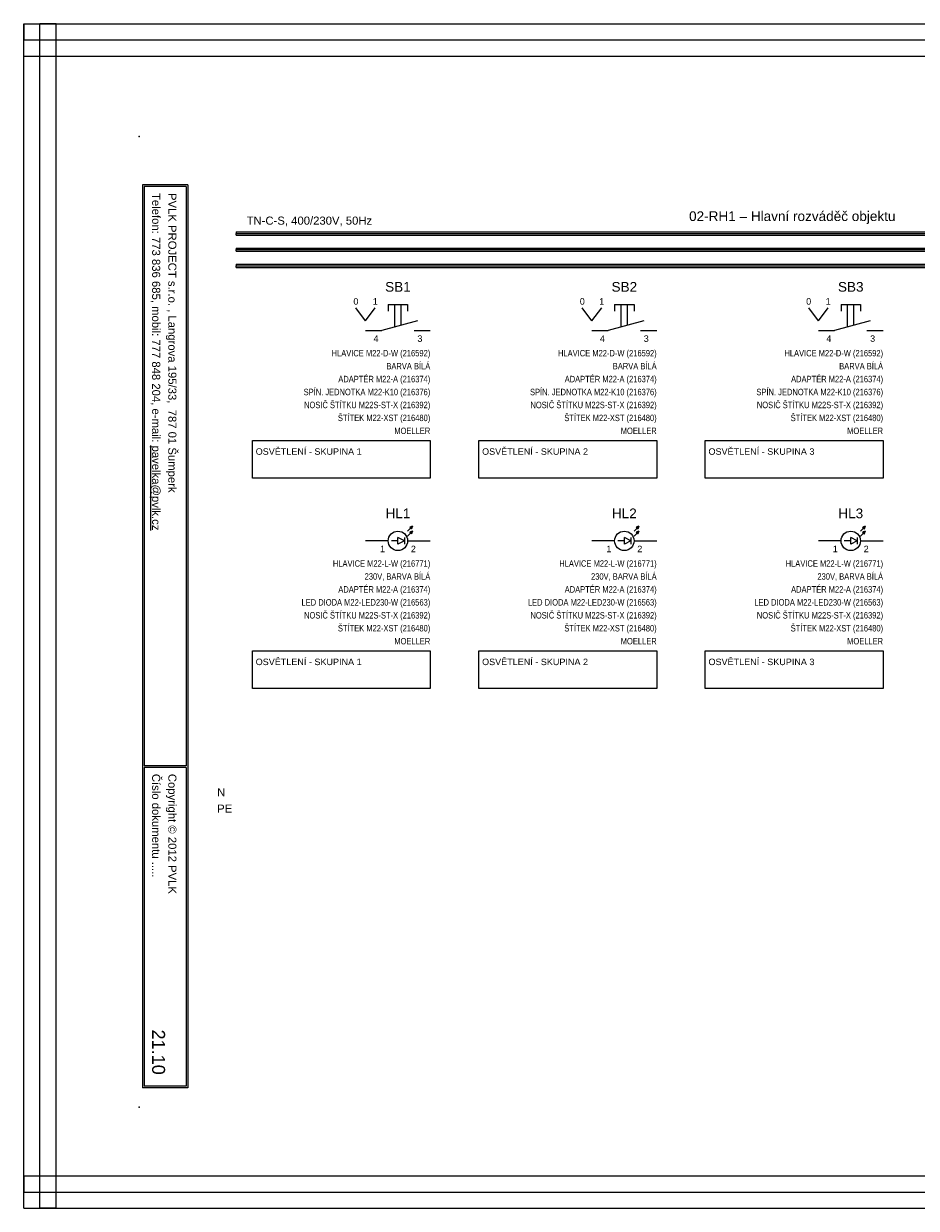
# Model space of a CAD drawing. Extents: x -721 to 7843, y 2912 to 4139.
# Tile 19 of 32: x 4114 to 4390, y 3359 to 3725. Entities that reach past the tile are written whole.
import ezdxf
from ezdxf.enums import TextEntityAlignment as Align

# ---------------------------------------------------------------- set-up
doc = ezdxf.new("R2010")
doc.units = 0
doc.header["$MEASUREMENT"] = 0
doc.linetypes.add('ČERCHOVANÁ2', pattern=[11, 8, -1, 1, -1])
for name, color, linetype in [('1-KRESBA', 7, 'Continuous'), ('__Bílá', 7, 'Continuous'), ('__Oranžová', 30, 'Continuous'), ('__Rudá 010', 10, 'Continuous'), ('__Svmodrá', 4, 'Continuous'), ('__Vínová 220', 220, 'Continuous'), ('__Zelená', 3, 'Continuous'), ('__Černá 250', 7, 'Continuous')]:
    doc.layers.add(name, color=color, linetype=linetype)
doc.styles.add('Arial', font='arial.ttf')

# ---------------------------------------------------------------- blocks, each defined once
blk = doc.blocks.new('BLK_Razítko_malé_pro_rozváděče')
at = {"layer": '__Bílá'}
for p, q in [((15, -1), (15, -20)), ((15, -1), (294, -1)), ((15.5, -1.5), (15.5, -19.5)), ((15.5, -1.5), (184.5, -1.5)), ((184.5, -1.5), (184.5, -19.5)), ((185, -1.5), (185, -19.5)), ((185, -1.5), (293.5, -1.5)), ((293.5, -19.5), (293.5, -1.5)), ((294, -20), (294, -1)), ((15, -20), (294, -20)), ((15.5, -19.5), (184.5, -19.5)), ((185, -19.5), (293.5, -19.5)), ((15, -405), (15, -419)), ((15, -405), (294, -405)), ((15.5, -405.5), (15.5, -418.5)), ((15.5, -405.5), (194.5, -405.5)), ((194.5, -405.5), (194.5, -418.5)), ((195, -405.5), (195, -418.5)), ((195, -405.5), (293.5, -405.5)), ((293.5, -405.5), (293.5, -418.5)), ((294, -405), (294, -419)), ((15, -419), (294, -419)), ((15.5, -418.5), (194.5, -418.5)), ((195, -418.5), (293.5, -418.5))]:
    blk.add_line(p, q, dxfattribs=at)
for p in [(0, 0), (300, 0), (0, -420), (300, -420)]:
    blk.add_point(p, dxfattribs=at)
at = {"layer": '__Bílá', "style": 'Arial'}
for s, height, p in [('-', 3, (38, -7)), ('Dokument', 2.5, (187, -7)), ('-', 3, (210.5, -7)), ('SO/PS', 2.5, (17.5, -12)), ('-', 3, (38, -12)), ('Vypracoval', 2.5, (187, -12)), ('-', 3, (210.5, -12)), ('Investor', 2.5, (17.5, -17)), ('Datum', 2.5, (187, -17)), ('-', 3, (38, -17)), ('-', 3, (210.5, -17)), ('PVLK PROJECT s.r.o. , Langrova 195/33,  787 01 Šumperk', 2.5, (17.5, -411)), ('Copyright © 2012 PVLK', 2.5, (197, -411)), ('Telefon: 773 836 685, mobil: 777 848 204, e-mail: %%Upavelka@pvlk.cz', 2.5, (17.5, -416)), ('Číslo dokumentu .....', 2.5, (197, -416))]:
    blk.add_text(s, height=height, dxfattribs=at).set_placement(p)
at = {"layer": '__Vínová 220', "char_height": 2.5, "attachment_point": 7, "style": 'Arial'}
for s, insert in [('715 0908', (17.5, -7)), ('Rozšíření výrobního areálu firmy PLASTKON PRODUCT, S.R.O.', (42.5, -7.75)), ('02-RH1 – Hlavní rozváděč objektu', (215, -7.75)), ('SO 02 - Novostavba skladovací haly s administrativní budovou', (42.5, -12.75)), ('Miroslav Pavelka', (215, -12.75)), ('Plastkon product, s.r.o., Hlavní 147, Mikulovice 790 84', (42.5, -17.75)), ('06/2016', (215, -17.75))]:
    blk.add_mtext(s, dxfattribs=dict(at, insert=insert))
at = {"layer": '__Vínová 220', "style": 'Arial'}
blk.add_attdef('ČÍSLO', text='', height=4, dxfattribs=at).set_placement((290, -416), align=Align.RIGHT)
blk = doc.blocks.new('TLA0976')
at = {"color": 250, "linetype": 'Continuous'}
for p, q in [((-3, 8), (3, 8)), ((-3, 8), (-3, 6)), ((-1, 1.09), (-1, 8)), ((1, 1.64), (1, 8)), ((3, 8), (3, 6)), ((-10, 3), (-13, 7)), ((-10, 3), (-7, 7)), ((-10, 0), (-5, 0)), ((6, 3), (-5, 0)), ((5, 0), (10, 0))]:
    blk.add_line(p, q, dxfattribs=at)
at = {"style": 'Arial'}
for s, p in [('0', (-13, 8)), ('1', (-7, 8))]:
    blk.add_text(s, height=2, dxfattribs=at).set_placement(p, align=Align.CENTER)
blk.add_attdef('POPIS', text='', height=3, dxfattribs=at).set_placement((0, 12), align=Align.CENTER)
blk.add_attdef('CO', text='', height=2, dxfattribs=at).set_placement((-6, -3.5), align=Align.RIGHT)
blk.add_attdef('NO', (6, -3.5), '', height=2, dxfattribs=at)
at = {"style": 'Arial', "width": 0.8}
for tag, p in [('TYP', (10, -8)), ('BARVA', (10, -12)), ('DOPLŇ1', (10, -16)), ('DOPLŇ2', (10, -20)), ('DOPLŇ3', (10, -24)), ('DOPLŇ4', (10, -28)), ('DOPLŇ5', (10, -32))]:
    blk.add_attdef(tag, text='', height=2, dxfattribs=at).set_placement(p, align=Align.RIGHT)
blk = doc.blocks.new('*X10')
at = {"color": 0, "linetype": 'Continuous'}
for p, q in [((988.7, 4312.7), (988.7, 4312.7)), ((989.2, 4312.2), (988.7, 4312.7)), ((988.72, 4312.68), (988.78, 4312.73)), ((989.21, 4312.24), (988.74, 4312.71)), ((988.75, 4312.65), (988.85, 4312.76)), ((988.77, 4312.63), (988.92, 4312.78)), ((989.23, 4312.27), (988.77, 4312.73)), ((988.79, 4312.61), (988.99, 4312.81)), ((989.24, 4312.3), (988.8, 4312.74)), ((988.81, 4312.59), (989.06, 4312.84)), ((989.25, 4312.33), (988.83, 4312.75)), ((988.84, 4312.56), (989.14, 4312.86)), ((988.86, 4312.54), (989.21, 4312.89)), ((989.26, 4312.37), (988.87, 4312.76)), ((988.88, 4312.52), (989.28, 4312.92)), ((988.9, 4312.5), (989.35, 4312.94)), ((989.27, 4312.4), (988.9, 4312.77)), ((988.93, 4312.47), (989.42, 4312.97)), ((989.29, 4312.43), (988.93, 4312.79)), ((988.95, 4312.45), (989.5, 4313)), ((989.3, 4312.46), (988.96, 4312.8)), ((988.97, 4312.43), (989.47, 4312.93)), ((988.99, 4312.41), (989.45, 4312.86)), ((989.31, 4312.5), (989, 4312.81)), ((989.02, 4312.38), (989.42, 4312.79)), ((989.32, 4312.53), (989.03, 4312.82)), ((989.04, 4312.36), (989.39, 4312.72)), ((989.34, 4312.56), (989.06, 4312.84)), ((989.06, 4312.34), (989.37, 4312.65)), ((989.08, 4312.32), (989.34, 4312.57)), ((989.35, 4312.6), (989.1, 4312.85)), ((989.11, 4312.29), (989.31, 4312.5)), ((989.36, 4312.63), (989.13, 4312.86)), ((989.13, 4312.27), (989.29, 4312.43)), ((989.37, 4312.66), (989.16, 4312.87)), ((989.38, 4312.69), (989.19, 4312.88)), ((989.4, 4312.73), (989.23, 4312.9)), ((989.41, 4312.76), (989.26, 4312.91)), ((989.42, 4312.79), (989.29, 4312.92)), ((989.43, 4312.82), (989.32, 4312.93)), ((989.45, 4312.86), (989.36, 4312.95)), ((989.46, 4312.89), (989.39, 4312.96)), ((989.47, 4312.92), (989.42, 4312.97)), ((989.48, 4312.95), (989.45, 4312.98)), ((989.5, 4312.99), (989.49, 4313)), ((989.15, 4312.25), (989.26, 4312.36)), ((989.17, 4312.23), (989.23, 4312.29)), ((989.2, 4312.2), (989.21, 4312.21))]:
    blk.add_line(p, q, dxfattribs=at)
blk = doc.blocks.new('MOE01004')
for p, q in [((3, 3), (4.5, 4.5)), ((4.5, 4.5), (3.7, 4.2)), ((3.7, 4.2), (4.2, 3.7)), ((4.5, 4.5), (4.2, 3.7)), ((-3, 0), (-10, 0)), ((0, 0), (-2, 0)), ((2, 0), (0, 1)), ((0, -1), (0, 1)), ((2, 0), (0, -1)), ((2, 1), (2, -1)), ((3, 1.5), (4.5, 3)), ((3, 0), (10, 0)), ((4.5, 3), (3.7, 2.7)), ((3.7, 2.7), (4.2, 2.2)), ((4.5, 3), (4.2, 2.2))]:
    blk.add_line(p, q)
blk.add_circle((0, 0), 3)
for p in [(-985, -4308.5), (-985, -4310)]:
    blk.add_blockref('*X10', p)
at = {"style": 'Arial'}
blk.add_attdef('POPIS', text='', height=3, dxfattribs=at).set_placement((0, 7), align=Align.CENTER)
blk.add_attdef('1', text='', height=2, dxfattribs=at).set_placement((-4, -3.5), align=Align.RIGHT)
blk.add_attdef('2', (4, -3.5), '', height=2, dxfattribs=at)
at = {"style": 'Arial', "width": 0.8}
for tag, p in [('TYP', (10, -8)), ('BARVA', (10, -12)), ('DOPLŇ1', (10, -16)), ('DOPLŇ2', (10, -20)), ('DOPLŇ3', (10, -24)), ('DOPLŇ4', (10, -28)), ('DOPLŇ5', (10, -32))]:
    blk.add_attdef(tag, text='', height=2, dxfattribs=at).set_placement(p, align=Align.RIGHT)

msp = doc.modelspace()

# ---------------------------------------------------------------- linework, layer by layer
at = {"layer": '__Oranžová', "lineweight": 0}
for p, q in [((4180, 3660.5), (4180, 3660)), ((4180, 3660.5), (4520, 3660.5)), ((4180, 3659.5), (4180, 3660)), ((4180, 3660), (4520, 3660)), ((4180, 3659.5), (4520, 3659.5)), ((4180, 3655.5), (4180, 3655)), ((4180, 3655.5), (4520, 3655.5)), ((4180, 3654.5), (4180, 3655)), ((4180, 3655), (4520, 3655)), ((4180, 3654.5), (4520, 3654.5)), ((4180, 3650.5), (4180, 3650)), ((4180, 3650.5), (4520, 3650.5)), ((4180, 3649.5), (4180, 3650)), ((4180, 3650), (4520, 3650)), ((4180, 3649.5), (4520, 3649.5))]:
    msp.add_line(p, q, dxfattribs=at)
at = {"layer": '__Vínová 220', "lineweight": 0}
for p, q in [((4114.29, 3724.82), (4114.29, 3719.82)), ((4114.29, 3724.82), (4610.69, 3724.82)), ((4114.29, 3358.74), (4114.29, 3724.82)), ((4114.29, 3724.82), (4119.29, 3724.82)), ((4119.29, 3358.74), (4119.29, 3724.82)), ((4124.29, 3724.82), (4119.29, 3724.82)), ((4124.29, 3358.74), (4124.29, 3724.82)), ((4114.29, 3714.82), (4114.29, 3719.82)), ((4114.29, 3719.82), (4610.69, 3719.82)), ((4114.29, 3714.82), (4610.69, 3714.82)), ((4114.29, 3368.74), (4114.29, 3363.74)), ((4114.29, 3368.74), (4610.69, 3368.74)), ((4114.29, 3358.74), (4114.29, 3363.74)), ((4114.29, 3363.74), (4610.69, 3363.74)), ((4114.29, 3358.74), (4610.69, 3358.74)), ((4114.29, 3358.74), (4119.29, 3358.74)), ((4124.29, 3358.74), (4119.29, 3358.74))]:
    msp.add_line(p, q, dxfattribs=at)
at = {"layer": '__Černá 250'}
for points in [[(4185, 3596), (4240, 3596), (4240, 3584.36), (4185, 3584.36)], [(4255, 3596), (4310, 3596), (4310, 3584.36), (4255, 3584.36)], [(4325, 3596), (4380, 3596), (4380, 3584.36), (4325, 3584.36)], [(4185, 3531), (4240, 3531), (4240, 3519.36), (4185, 3519.36)], [(4255, 3531), (4310, 3531), (4310, 3519.36), (4255, 3519.36)], [(4325, 3531), (4380, 3531), (4380, 3519.36), (4325, 3519.36)]]:
    msp.add_lwpolyline(points, close=True, dxfattribs=at)

# ---------------------------------------------------------------- block references
at = {"layer": '1-KRESBA', "rotation": 270}
msp.add_blockref('BLK_Razítko_malé_pro_rozváděče', (4570, 3690), dxfattribs=at).add_auto_attribs({'ČÍSLO': '21.10'})
at = {"layer": '1-KRESBA'}
for p, values in [((4230, 3630), {'POPIS': 'SB1', 'CO': '4', 'NO': '3', 'TYP': 'HLAVICE M22-D-W (216592)', 'BARVA': 'BARVA BÍLÁ', 'DOPLŇ1': 'ADAPTÉR M22-A (216374)', 'DOPLŇ2': 'SPÍN. JEDNOTKA M22-K10 (216376)', 'DOPLŇ3': 'NOSIČ ŠTÍTKU M22S-ST-X (216392)', 'DOPLŇ4': 'ŠTÍTEK M22-XST (216480)', 'DOPLŇ5': 'MOELLER'}), ((4300, 3630), {'POPIS': 'SB2', 'CO': '4', 'NO': '3', 'TYP': 'HLAVICE M22-D-W (216592)', 'BARVA': 'BARVA BÍLÁ', 'DOPLŇ1': 'ADAPTÉR M22-A (216374)', 'DOPLŇ2': 'SPÍN. JEDNOTKA M22-K10 (216376)', 'DOPLŇ3': 'NOSIČ ŠTÍTKU M22S-ST-X (216392)', 'DOPLŇ4': 'ŠTÍTEK M22-XST (216480)', 'DOPLŇ5': 'MOELLER'}), ((4370, 3630), {'POPIS': 'SB3', 'CO': '4', 'NO': '3', 'TYP': 'HLAVICE M22-D-W (216592)', 'BARVA': 'BARVA BÍLÁ', 'DOPLŇ1': 'ADAPTÉR M22-A (216374)', 'DOPLŇ2': 'SPÍN. JEDNOTKA M22-K10 (216376)', 'DOPLŇ3': 'NOSIČ ŠTÍTKU M22S-ST-X (216392)', 'DOPLŇ4': 'ŠTÍTEK M22-XST (216480)', 'DOPLŇ5': 'MOELLER'})]:
    msp.add_blockref('TLA0976', p, dxfattribs=at).add_auto_attribs(values)
at = {"layer": '__Černá 250'}
for p, values in [((4230, 3565), {'POPIS': 'HL1', 'TYP': 'HLAVICE M22-L-W (216771)', 'BARVA': '230V, BARVA BÍLÁ', 'DOPLŇ1': 'ADAPTÉR M22-A (216374)', 'DOPLŇ2': 'LED DIODA M22-LED230-W (216563)', 'DOPLŇ3': 'NOSIČ ŠTÍTKU M22S-ST-X (216392)', 'DOPLŇ4': 'ŠTÍTEK M22-XST (216480)', 'DOPLŇ5': 'MOELLER', '1': '1', '2': '2'}), ((4300, 3565), {'POPIS': 'HL2', 'TYP': 'HLAVICE M22-L-W (216771)', 'BARVA': '230V, BARVA BÍLÁ', 'DOPLŇ1': 'ADAPTÉR M22-A (216374)', 'DOPLŇ2': 'LED DIODA M22-LED230-W (216563)', 'DOPLŇ3': 'NOSIČ ŠTÍTKU M22S-ST-X (216392)', 'DOPLŇ4': 'ŠTÍTEK M22-XST (216480)', 'DOPLŇ5': 'MOELLER', '1': '1', '2': '2'}), ((4370, 3565), {'POPIS': 'HL3', 'TYP': 'HLAVICE M22-L-W (216771)', 'BARVA': '230V, BARVA BÍLÁ', 'DOPLŇ1': 'ADAPTÉR M22-A (216374)', 'DOPLŇ2': 'LED DIODA M22-LED230-W (216563)', 'DOPLŇ3': 'NOSIČ ŠTÍTKU M22S-ST-X (216392)', 'DOPLŇ4': 'ŠTÍTEK M22-XST (216480)', 'DOPLŇ5': 'MOELLER', '1': '1', '2': '2'})]:
    msp.add_blockref('MOE01004', p, dxfattribs=at).add_auto_attribs(values)

# ---------------------------------------------------------------- texts
at = {"layer": '__Bílá', "insert": (4320.01, 3662.93), "char_height": 3, "attachment_point": 7, "style": 'Arial'}
msp.add_mtext('02-RH1 – Hlavní rozváděč objektu', dxfattribs=at)
at = {"layer": '__Oranžová', "lineweight": 0, "style": 'Arial'}
msp.add_text('TN-C-S, 400/230V, 50Hz', height=2.5, dxfattribs=at).set_placement((4183.21, 3662.71))
at = {"layer": '__Rudá 010', "char_height": 2, "width": 52.9658, "attachment_point": 1, "style": 'Arial'}
for s, insert in [('OSVĚTLENÍ - SKUPINA 1', (4186.02, 3593.6)), ('OSVĚTLENÍ - SKUPINA 2', (4256.02, 3593.6)), ('OSVĚTLENÍ - SKUPINA 3', (4326.02, 3593.6)), ('OSVĚTLENÍ - SKUPINA 1', (4186.02, 3528.6)), ('OSVĚTLENÍ - SKUPINA 2', (4256.02, 3528.6)), ('OSVĚTLENÍ - SKUPINA 3', (4326.02, 3528.6))]:
    msp.add_mtext(s, dxfattribs=dict(at, insert=insert))
at = {"layer": '__Svmodrá', "linetype": 'ČERCHOVANÁ2', "style": 'Arial'}
msp.add_text('N', height=2.5, dxfattribs=at).set_placement((4174.11, 3486))
at = {"layer": '__Zelená', "linetype": 'Continuous', "style": 'Arial'}
msp.add_text('PE', height=2.5, dxfattribs=at).set_placement((4174.11, 3481))

doc.saveas('drawing.dxf')
